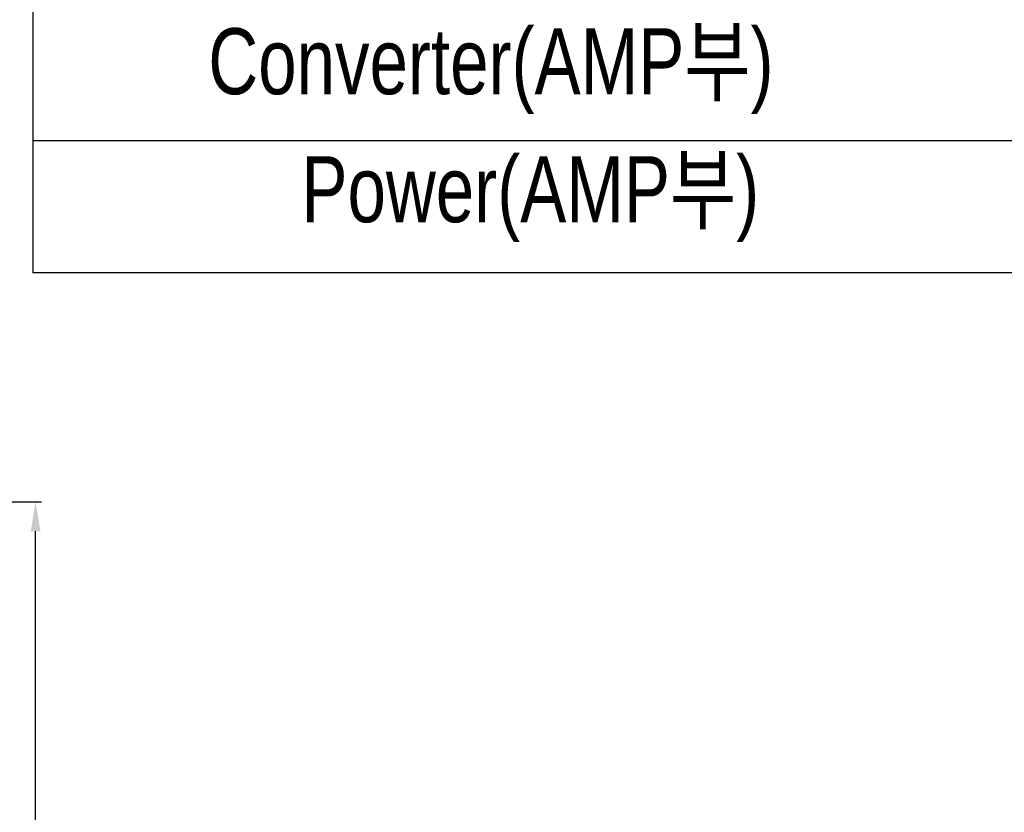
# Model space of a CAD drawing. Extents: x 4 to 2311, y -23 to 1597.
# Tile 13 of 18: x 362 to 530, y 1252 to 1387. Entities that reach past the tile are written whole.
import ezdxf

# ---------------------------------------------------------------- set-up
doc = ezdxf.new("R2010")
doc.units = 0
doc.header["$LTSCALE"] = 7
doc.header["$MEASUREMENT"] = 0
doc.layers.get('0').update_dxf_attribs({"linetype": 'CONTINUOUS'})
doc.layers.add('2', color=4, linetype='CONTINUOUS')
doc.styles.get("Standard").update_dxf_attribs({"font": 'Gulim.ttf', "width": 0.8})

msp = doc.modelspace()

# ---------------------------------------------------------------- linework, layer by layer
at = {"color": 6}
for p, q in [((286.464, 1304.613), (365.48, 1304.613)), ((364.48, 1192.22), (364.48, 1299.613))]:
    msp.add_line(p, q, dxfattribs=at)
msp.add_solid([(363.646, 1299.613), (365.313, 1299.613), (364.48, 1304.613)], dxfattribs=at)
at = {"layer": '2'}
for p, q in [((364.029, 1478.712), (364.029, 1343.712)), ((776.488, 1366.212), (364.029, 1366.212)), ((776.488, 1343.712), (364.029, 1343.712))]:
    msp.add_line(p, q, dxfattribs=at)

# ---------------------------------------------------------------- texts
at = {"layer": '2', "char_height": 11.25, "attachment_point": 5}
for s, insert in [('{\\f굴림|b0|i0|c129|p49;Converter(AMP부)}', (442.084, 1378.086)), ('{\\f굴림|b0|i0|c129|p49;Power(AMP부)}', (448.797, 1356.26))]:
    msp.add_mtext(s, dxfattribs=dict(at, insert=insert))

doc.saveas('drawing.dxf')
